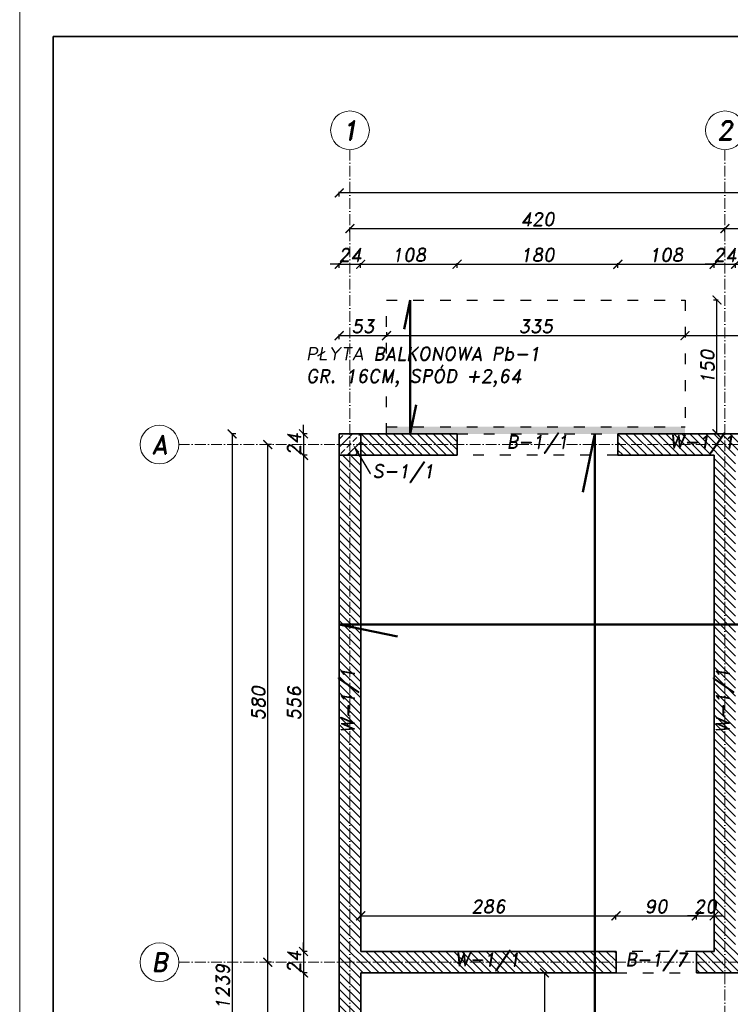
# Model space of a CAD drawing. Header units: millimetres. Extents: x 300938 to 312016, y 11971 to 20881.
# Tile 11 of 239: x 300938 to 301734, y 15304 to 16407. Entities that reach past the tile are written whole.
import ezdxf
from ezdxf import colors
from ezdxf.entities.mleader import LeaderData, LeaderLine
from ezdxf.math import Vec2, Vec3

# ---------------------------------------------------------------- set-up
doc = ezdxf.new("R2010")
doc.units = ezdxf.units.MM
doc.linetypes.add('ACAD_ISO03W100', pattern=[30, 12, -18])
doc.linetypes.add('ACAD_ISO10W100', pattern=[18, 12, -3, 0, -3])
for name, color, linetype, lineweight in [('konstrukcja', 3, 'Continuous', 35), ('konstrukcja wymiary', 1, 'Continuous', 13), ('kreskowanie', 253, 'Continuous', 0), ('opisy', 2, 'Continuous', 18), ('osie', 5, 'ACAD_ISO10W100', 13), ('zbrojenie', 4, 'Continuous', 50)]:
    doc.layers.add(name, color=color, linetype=linetype, lineweight=lineweight)
doc.layers.add('przerywane', color=6, linetype='ACAD_ISO03W100')
doc.styles.add('KONSTRUKCJA', font='romand.shx', dxfattribs={"oblique": 10})
doc.styles.get("Standard").update_dxf_attribs({"font": 'romand.shx', "oblique": 10})
doc.dimstyles.new('175', dxfattribs={"dimtxt": 15, "dimasz": 10, "dimexe": 1.25, "dimexo": 0.625, "dimgap": 3, "dimtad": 1, "dimdec": 0, "dimrnd": 0.5, "dimtxsty": 'KONSTRUKCJA', "dimblk": 'ARCHTICK', "dimcen": 2.5, "dimadec": 0, "dimazin": 0, "dimtfac": 1, "dimtdec": 0, "dimtix": 1, "dimtmove": 0, "dimatfit": 3, "dimfxl": 4, "dimfxlon": 1, "dimarcsym": 0})

# ---------------------------------------------------------------- blocks, each defined once
blk = doc.blocks.new('_ArchTick')
at = {"color": 0, "linetype": 'ByBlock', "lineweight": 13, "const_width": 0.15}
blk.add_lwpolyline([(-0.5, -0.5), (0.5, 0.5)], dxfattribs=at)
blk = doc.blocks.new('*D32')
at = {"layer": 'Defpoints', "color": 0, "transparency": 16777216}
for p in [(301319.6, 16132.7), (301295.6, 15942.7), (301319.6, 15942.7)]:
    blk.add_point(p, dxfattribs=at)
at = {"layer": 'konstrukcja wymiary', "color": 0, "lineweight": -2, "transparency": 16777216}
for p, q in [((301295.6, 16132.7), (301285.6, 16132.7)), ((301295.6, 16128.7), (301295.6, 16133.9)), ((301295.6, 16132.7), (301319.6, 16132.7)), ((301319.6, 16128.7), (301319.6, 16133.9)), ((301319.6, 16132.7), (301329.6, 16132.7))]:
    blk.add_line(p, q, dxfattribs=at)
at = {"layer": 'konstrukcja wymiary', "color": 0, "lineweight": -2, "transparency": 16777216, "xscale": 10, "yscale": 10, "zscale": 10}
blk.add_blockref('_ArchTick', (301295.6, 16132.7), dxfattribs=at)
at = {"layer": 'konstrukcja wymiary', "color": 0, "lineweight": -2, "transparency": 16777216, "xscale": 10, "yscale": 10, "zscale": 10, "rotation": 180}
blk.add_blockref('_ArchTick', (301319.6, 16132.7), dxfattribs=at)
at = {"layer": 'konstrukcja wymiary', "color": 0, "transparency": 16777216, "insert": (301307.6, 16143.2), "char_height": 15, "attachment_point": 5, "style": 'KONSTRUKCJA'}
blk.add_mtext('24', dxfattribs=at)
blk = doc.blocks.new('*D33')
at = {"layer": 'Defpoints', "color": 0, "transparency": 16777216}
for p in [(301427.6, 16132.7), (301319.6, 15942.7), (301427.6, 15942.7)]:
    blk.add_point(p, dxfattribs=at)
at = {"layer": 'konstrukcja wymiary', "color": 0, "lineweight": -2, "transparency": 16777216}
for p, q in [((301319.6, 16128.7), (301319.6, 16133.9)), ((301319.6, 16132.7), (301427.6, 16132.7)), ((301427.6, 16128.7), (301427.6, 16133.9))]:
    blk.add_line(p, q, dxfattribs=at)
at = {"layer": 'konstrukcja wymiary', "color": 0, "lineweight": -2, "transparency": 16777216, "xscale": 10, "yscale": 10, "zscale": 10, "rotation": 180}
blk.add_blockref('_ArchTick', (301319.6, 16132.7), dxfattribs=at)
at = {"layer": 'konstrukcja wymiary', "color": 0, "lineweight": -2, "transparency": 16777216, "xscale": 10, "yscale": 10, "zscale": 10}
blk.add_blockref('_ArchTick', (301427.6, 16132.7), dxfattribs=at)
at = {"layer": 'konstrukcja wymiary', "color": 0, "transparency": 16777216, "insert": (301373.6, 16143.2), "char_height": 15, "attachment_point": 5, "style": 'KONSTRUKCJA'}
blk.add_mtext('108', dxfattribs=at)
blk = doc.blocks.new('*D34')
at = {"layer": 'Defpoints', "color": 0, "transparency": 16777216}
for p in [(301607.6, 16132.7), (301427.6, 15942.7), (301607.6, 15942.7)]:
    blk.add_point(p, dxfattribs=at)
at = {"layer": 'konstrukcja wymiary', "color": 0, "lineweight": -2, "transparency": 16777216}
for p, q in [((301427.6, 16128.7), (301427.6, 16133.9)), ((301427.6, 16132.7), (301607.6, 16132.7)), ((301607.6, 16128.7), (301607.6, 16133.9))]:
    blk.add_line(p, q, dxfattribs=at)
at = {"layer": 'konstrukcja wymiary', "color": 0, "lineweight": -2, "transparency": 16777216, "xscale": 10, "yscale": 10, "zscale": 10, "rotation": 180}
blk.add_blockref('_ArchTick', (301427.6, 16132.7), dxfattribs=at)
at = {"layer": 'konstrukcja wymiary', "color": 0, "lineweight": -2, "transparency": 16777216, "xscale": 10, "yscale": 10, "zscale": 10}
blk.add_blockref('_ArchTick', (301607.6, 16132.7), dxfattribs=at)
at = {"layer": 'konstrukcja wymiary', "color": 0, "transparency": 16777216, "insert": (301517.6, 16143.2), "char_height": 15, "attachment_point": 5, "style": 'KONSTRUKCJA'}
blk.add_mtext('180', dxfattribs=at)
blk = doc.blocks.new('*D35')
at = {"layer": 'Defpoints', "color": 0, "transparency": 16777216}
for p in [(301715.6, 16132.7), (301607.6, 15942.7), (301715.6, 15918.7)]:
    blk.add_point(p, dxfattribs=at)
at = {"layer": 'konstrukcja wymiary', "color": 0, "lineweight": -2, "transparency": 16777216}
for p, q in [((301607.6, 16128.7), (301607.6, 16133.9)), ((301607.6, 16132.7), (301715.6, 16132.7)), ((301715.6, 16128.7), (301715.6, 16133.9))]:
    blk.add_line(p, q, dxfattribs=at)
at = {"layer": 'konstrukcja wymiary', "color": 0, "lineweight": -2, "transparency": 16777216, "xscale": 10, "yscale": 10, "zscale": 10, "rotation": 180}
blk.add_blockref('_ArchTick', (301607.6, 16132.7), dxfattribs=at)
at = {"layer": 'konstrukcja wymiary', "color": 0, "lineweight": -2, "transparency": 16777216, "xscale": 10, "yscale": 10, "zscale": 10}
blk.add_blockref('_ArchTick', (301715.6, 16132.7), dxfattribs=at)
at = {"layer": 'konstrukcja wymiary', "color": 0, "transparency": 16777216, "insert": (301661.6, 16143.2), "char_height": 15, "attachment_point": 5, "style": 'KONSTRUKCJA'}
blk.add_mtext('108', dxfattribs=at)
blk = doc.blocks.new('*D36')
at = {"layer": 'Defpoints', "color": 0, "transparency": 16777216}
for p in [(301739.6, 16132.7), (301715.6, 15918.7), (301739.6, 15918.7)]:
    blk.add_point(p, dxfattribs=at)
at = {"layer": 'konstrukcja wymiary', "color": 0, "lineweight": -2, "transparency": 16777216}
for p, q in [((301715.6, 16132.7), (301705.6, 16132.7)), ((301715.6, 16128.7), (301715.6, 16133.9)), ((301715.6, 16132.7), (301739.6, 16132.7)), ((301739.6, 16128.7), (301739.6, 16133.9)), ((301739.6, 16132.7), (301749.6, 16132.7))]:
    blk.add_line(p, q, dxfattribs=at)
at = {"layer": 'konstrukcja wymiary', "color": 0, "lineweight": -2, "transparency": 16777216, "xscale": 10, "yscale": 10, "zscale": 10}
blk.add_blockref('_ArchTick', (301715.6, 16132.7), dxfattribs=at)
at = {"layer": 'konstrukcja wymiary', "color": 0, "lineweight": -2, "transparency": 16777216, "xscale": 10, "yscale": 10, "zscale": 10, "rotation": 180}
blk.add_blockref('_ArchTick', (301739.6, 16132.7), dxfattribs=at)
at = {"layer": 'konstrukcja wymiary', "color": 0, "transparency": 16777216, "insert": (301727.6, 16143.2), "char_height": 15, "attachment_point": 5, "style": 'KONSTRUKCJA'}
blk.add_mtext('24', dxfattribs=at)
blk = doc.blocks.new('*D51')
at = {"layer": 'Defpoints', "color": 0, "transparency": 16777216}
for p in [(301727.6, 16172.7), (301307.6, 15942.7), (301727.6, 15942.7)]:
    blk.add_point(p, dxfattribs=at)
at = {"layer": 'konstrukcja wymiary', "color": 0, "lineweight": -2, "transparency": 16777216}
for p, q in [((301307.6, 16168.7), (301307.6, 16173.9)), ((301727.6, 16168.7), (301727.6, 16173.9)), ((301307.6, 16172.7), (301727.6, 16172.7))]:
    blk.add_line(p, q, dxfattribs=at)
at = {"layer": 'konstrukcja wymiary', "color": 0, "lineweight": -2, "transparency": 16777216, "xscale": 10, "yscale": 10, "zscale": 10, "rotation": 180}
blk.add_blockref('_ArchTick', (301307.6, 16172.7), dxfattribs=at)
at = {"layer": 'konstrukcja wymiary', "color": 0, "lineweight": -2, "transparency": 16777216, "xscale": 10, "yscale": 10, "zscale": 10}
blk.add_blockref('_ArchTick', (301727.6, 16172.7), dxfattribs=at)
at = {"layer": 'konstrukcja wymiary', "color": 0, "transparency": 16777216, "insert": (301517.6, 16183.2), "char_height": 15, "attachment_point": 5, "style": 'KONSTRUKCJA'}
blk.add_mtext('420', dxfattribs=at)
blk = doc.blocks.new('*D52')
at = {"layer": 'Defpoints', "color": 0, "transparency": 16777216}
for p in [(301927.6, 16172.7), (301727.6, 15942.7), (301927.6, 15942.7)]:
    blk.add_point(p, dxfattribs=at)
at = {"layer": 'konstrukcja wymiary', "color": 0, "lineweight": -2, "transparency": 16777216}
for p, q in [((301727.6, 16168.7), (301727.6, 16173.9)), ((301927.6, 16168.7), (301927.6, 16173.9)), ((301727.6, 16172.7), (301927.6, 16172.7))]:
    blk.add_line(p, q, dxfattribs=at)
at = {"layer": 'konstrukcja wymiary', "color": 0, "lineweight": -2, "transparency": 16777216, "xscale": 10, "yscale": 10, "zscale": 10, "rotation": 180}
blk.add_blockref('_ArchTick', (301727.6, 16172.7), dxfattribs=at)
at = {"layer": 'konstrukcja wymiary', "color": 0, "lineweight": -2, "transparency": 16777216, "xscale": 10, "yscale": 10, "zscale": 10}
blk.add_blockref('_ArchTick', (301927.6, 16172.7), dxfattribs=at)
at = {"layer": 'konstrukcja wymiary', "color": 0, "transparency": 16777216, "insert": (301827.6, 16183.2), "char_height": 15, "attachment_point": 5, "style": 'KONSTRUKCJA'}
blk.add_mtext('200', dxfattribs=at)
blk = doc.blocks.new('*D57')
at = {"layer": 'Defpoints', "color": 0, "transparency": 16777216}
for p in [(301295.6, 16212.7), (301295.6, 15942.7), (303079.6, 15942.7)]:
    blk.add_point(p, dxfattribs=at)
at = {"layer": 'konstrukcja wymiary', "color": 0, "lineweight": -2, "transparency": 16777216}
for p, q in [((301295.6, 16208.7), (301295.6, 16213.9)), ((303079.6, 16212.7), (301295.6, 16212.7)), ((303079.6, 16208.7), (303079.6, 16213.9))]:
    blk.add_line(p, q, dxfattribs=at)
at = {"layer": 'konstrukcja wymiary', "color": 0, "lineweight": -2, "transparency": 16777216, "xscale": 10, "yscale": 10, "zscale": 10, "rotation": 180}
blk.add_blockref('_ArchTick', (301295.6, 16212.7), dxfattribs=at)
at = {"layer": 'konstrukcja wymiary', "color": 0, "lineweight": -2, "transparency": 16777216, "xscale": 10, "yscale": 10, "zscale": 10}
blk.add_blockref('_ArchTick', (303079.6, 16212.7), dxfattribs=at)
at = {"layer": 'konstrukcja wymiary', "color": 0, "transparency": 16777216, "insert": (302187.6, 16223.2), "char_height": 15, "attachment_point": 5, "style": 'KONSTRUKCJA'}
blk.add_mtext('1784', dxfattribs=at)
blk = doc.blocks.new('*D58')
at = {"layer": 'Defpoints', "color": 0, "transparency": 16777216}
for p in [(301295.6, 15942.7), (301255.6, 15918.7), (301295.6, 15918.7)]:
    blk.add_point(p, dxfattribs=at)
at = {"layer": 'konstrukcja wymiary', "color": 0, "lineweight": -2, "transparency": 16777216}
for p, q in [((301259.6, 15942.7), (301254.4, 15942.7)), ((301255.6, 15942.7), (301255.6, 15952.7)), ((301255.6, 15942.7), (301255.6, 15918.7)), ((301259.6, 15918.7), (301254.4, 15918.7)), ((301255.6, 15918.7), (301255.6, 15908.7))]:
    blk.add_line(p, q, dxfattribs=at)
at = {"layer": 'konstrukcja wymiary', "color": 0, "lineweight": -2, "transparency": 16777216, "xscale": 10, "yscale": 10, "zscale": 10}
for p, rotation in [((301255.6, 15942.7), 270), ((301255.6, 15918.7), 90)]:
    blk.add_blockref('_ArchTick', p, dxfattribs=dict(at, rotation=rotation))
at = {"layer": 'konstrukcja wymiary', "color": 0, "transparency": 16777216, "insert": (301245.1, 15930.7), "char_height": 15, "attachment_point": 5, "rotation": 90, "style": 'KONSTRUKCJA'}
blk.add_mtext('24', dxfattribs=at)
blk = doc.blocks.new('*D59')
at = {"layer": 'Defpoints', "color": 0, "transparency": 16777216}
for p in [(301295.6, 15918.7), (301255.6, 15362.7), (301319.6, 15362.7)]:
    blk.add_point(p, dxfattribs=at)
at = {"layer": 'konstrukcja wymiary', "color": 0, "lineweight": -2, "transparency": 16777216}
for p, q in [((301259.6, 15918.7), (301254.4, 15918.7)), ((301255.6, 15918.7), (301255.6, 15362.7)), ((301259.6, 15362.7), (301254.4, 15362.7))]:
    blk.add_line(p, q, dxfattribs=at)
at = {"layer": 'konstrukcja wymiary', "color": 0, "lineweight": -2, "transparency": 16777216, "xscale": 10, "yscale": 10, "zscale": 10}
for p, rotation in [((301255.6, 15918.7), 90), ((301255.6, 15362.7), 270)]:
    blk.add_blockref('_ArchTick', p, dxfattribs=dict(at, rotation=rotation))
at = {"layer": 'konstrukcja wymiary', "color": 0, "transparency": 16777216, "insert": (301245.1, 15640.7), "char_height": 15, "attachment_point": 5, "rotation": 90, "style": 'KONSTRUKCJA'}
blk.add_mtext('556', dxfattribs=at)
blk = doc.blocks.new('*D60')
at = {"layer": 'Defpoints', "color": 0, "transparency": 16777216}
for p in [(301319.6, 15362.7), (301255.6, 15338.7), (301319.6, 15338.7)]:
    blk.add_point(p, dxfattribs=at)
at = {"layer": 'konstrukcja wymiary', "color": 0, "lineweight": -2, "transparency": 16777216}
for p, q in [((301255.6, 15362.7), (301255.6, 15372.7)), ((301259.6, 15362.7), (301254.4, 15362.7)), ((301255.6, 15362.7), (301255.6, 15338.7)), ((301259.6, 15338.7), (301254.4, 15338.7)), ((301255.6, 15338.7), (301255.6, 15328.7))]:
    blk.add_line(p, q, dxfattribs=at)
at = {"layer": 'konstrukcja wymiary', "color": 0, "lineweight": -2, "transparency": 16777216, "xscale": 10, "yscale": 10, "zscale": 10}
for p, rotation in [((301255.6, 15362.7), 270), ((301255.6, 15338.7), 90)]:
    blk.add_blockref('_ArchTick', p, dxfattribs=dict(at, rotation=rotation))
at = {"layer": 'konstrukcja wymiary', "color": 0, "transparency": 16777216, "insert": (301245.1, 15350.7), "char_height": 15, "attachment_point": 5, "rotation": 90, "style": 'KONSTRUKCJA'}
blk.add_mtext('24', dxfattribs=at)
blk = doc.blocks.new('*D61')
at = {"layer": 'Defpoints', "color": 0, "transparency": 16777216}
for p in [(301319.6, 15338.7), (301255.6, 15131.7), (301295.6, 15131.7)]:
    blk.add_point(p, dxfattribs=at)
at = {"layer": 'konstrukcja wymiary', "color": 0, "lineweight": -2, "transparency": 16777216}
for p, q in [((301259.6, 15338.7), (301254.4, 15338.7)), ((301255.6, 15338.7), (301255.6, 15131.7)), ((301259.6, 15131.7), (301254.4, 15131.7))]:
    blk.add_line(p, q, dxfattribs=at)
at = {"layer": 'konstrukcja wymiary', "color": 0, "lineweight": -2, "transparency": 16777216, "xscale": 10, "yscale": 10, "zscale": 10}
for p, rotation in [((301255.6, 15338.7), 90), ((301255.6, 15131.7), 270)]:
    blk.add_blockref('_ArchTick', p, dxfattribs=dict(at, rotation=rotation))
at = {"layer": 'konstrukcja wymiary', "color": 0, "transparency": 16777216, "insert": (301245.1, 15235.2), "char_height": 15, "attachment_point": 5, "rotation": 90, "style": 'KONSTRUKCJA'}
blk.add_mtext('207', dxfattribs=at)
blk = doc.blocks.new('*D66')
at = {"layer": 'Defpoints', "color": 0, "transparency": 16777216}
for p in [(301215.6, 15350.7), (301295.6, 15350.7), (301295.6, 14775.7)]:
    blk.add_point(p, dxfattribs=at)
at = {"layer": 'konstrukcja wymiary', "color": 0, "lineweight": -2, "transparency": 16777216}
for p, q in [((301219.6, 15350.7), (301214.4, 15350.7)), ((301215.6, 14775.7), (301215.6, 15350.7)), ((301219.6, 14775.7), (301214.4, 14775.7))]:
    blk.add_line(p, q, dxfattribs=at)
at = {"layer": 'konstrukcja wymiary', "color": 0, "lineweight": -2, "transparency": 16777216, "xscale": 10, "yscale": 10, "zscale": 10}
for p, rotation in [((301215.6, 15350.7), 90), ((301215.6, 14775.7), 270)]:
    blk.add_blockref('_ArchTick', p, dxfattribs=dict(at, rotation=rotation))
at = {"layer": 'konstrukcja wymiary', "color": 0, "transparency": 16777216, "insert": (301205.1, 15063.2), "char_height": 15, "attachment_point": 5, "rotation": 90, "style": 'KONSTRUKCJA'}
blk.add_mtext('575', dxfattribs=at)
blk = doc.blocks.new('*D67')
at = {"layer": 'Defpoints', "color": 0, "transparency": 16777216}
for p in [(301215.6, 15930.7), (301295.6, 15930.7), (301295.6, 15350.7)]:
    blk.add_point(p, dxfattribs=at)
at = {"layer": 'konstrukcja wymiary', "color": 0, "lineweight": -2, "transparency": 16777216}
for p, q in [((301219.6, 15930.7), (301214.4, 15930.7)), ((301215.6, 15350.7), (301215.6, 15930.7)), ((301219.6, 15350.7), (301214.4, 15350.7))]:
    blk.add_line(p, q, dxfattribs=at)
at = {"layer": 'konstrukcja wymiary', "color": 0, "lineweight": -2, "transparency": 16777216, "xscale": 10, "yscale": 10, "zscale": 10}
for p, rotation in [((301215.6, 15930.7), 90), ((301215.6, 15350.7), 270)]:
    blk.add_blockref('_ArchTick', p, dxfattribs=dict(at, rotation=rotation))
at = {"layer": 'konstrukcja wymiary', "color": 0, "transparency": 16777216, "insert": (301205.1, 15640.7), "char_height": 15, "attachment_point": 5, "rotation": 90, "style": 'KONSTRUKCJA'}
blk.add_mtext('580', dxfattribs=at)
blk = doc.blocks.new('*D68')
at = {"layer": 'Defpoints', "color": 0, "transparency": 16777216}
for p in [(301295.6, 15942.7), (301175.6, 14703.7), (301295.6, 14703.7)]:
    blk.add_point(p, dxfattribs=at)
at = {"layer": 'konstrukcja wymiary', "color": 0, "lineweight": -2, "transparency": 16777216}
for p, q in [((301179.6, 15942.7), (301174.4, 15942.7)), ((301175.6, 15942.7), (301175.6, 14703.7)), ((301179.6, 14703.7), (301174.4, 14703.7))]:
    blk.add_line(p, q, dxfattribs=at)
at = {"layer": 'konstrukcja wymiary', "color": 0, "lineweight": -2, "transparency": 16777216, "xscale": 10, "yscale": 10, "zscale": 10}
for p, rotation in [((301175.6, 15942.7), 90), ((301175.6, 14703.7), 270)]:
    blk.add_blockref('_ArchTick', p, dxfattribs=dict(at, rotation=rotation))
at = {"layer": 'konstrukcja wymiary', "color": 0, "transparency": 16777216, "insert": (301165.1, 15323.2), "char_height": 15, "attachment_point": 5, "rotation": 90, "style": 'KONSTRUKCJA'}
blk.add_mtext('1239', dxfattribs=at)
blk = doc.blocks.new('*D119')
at = {"layer": 'Defpoints', "color": 0, "transparency": 16777216}
for p in [(301682.9, 16092.7), (302020.2, 16092.7), (301682.9, 16052.7)]:
    blk.add_point(p, dxfattribs=at)
at = {"layer": 'konstrukcja wymiary', "color": 0, "lineweight": -2, "transparency": 16777216}
for p, q in [((301682.9, 16056.7), (301682.9, 16051.4)), ((302020.2, 16052.7), (301682.9, 16052.7)), ((302020.2, 16056.7), (302020.2, 16051.4))]:
    blk.add_line(p, q, dxfattribs=at)
at = {"layer": 'konstrukcja wymiary', "color": 0, "lineweight": -2, "transparency": 16777216, "xscale": 10, "yscale": 10, "zscale": 10, "rotation": 180}
blk.add_blockref('_ArchTick', (301682.9, 16052.7), dxfattribs=at)
at = {"layer": 'konstrukcja wymiary', "color": 0, "lineweight": -2, "transparency": 16777216, "xscale": 10, "yscale": 10, "zscale": 10}
blk.add_blockref('_ArchTick', (302020.2, 16052.7), dxfattribs=at)
at = {"layer": 'konstrukcja wymiary', "color": 0, "transparency": 16777216, "insert": (301851.6, 16063.2), "char_height": 15, "attachment_point": 5, "style": 'KONSTRUKCJA'}
blk.add_mtext('338', dxfattribs=at)
blk = doc.blocks.new('*D120')
at = {"layer": 'Defpoints', "color": 0, "transparency": 16777216}
for p in [(301348.5, 16092.7), (301682.9, 16092.7), (301348.5, 16052.7)]:
    blk.add_point(p, dxfattribs=at)
at = {"layer": 'konstrukcja wymiary', "color": 0, "lineweight": -2, "transparency": 16777216}
for p, q in [((301348.5, 16056.7), (301348.5, 16051.4)), ((301682.9, 16052.7), (301348.5, 16052.7)), ((301682.9, 16056.7), (301682.9, 16051.4))]:
    blk.add_line(p, q, dxfattribs=at)
at = {"layer": 'konstrukcja wymiary', "color": 0, "lineweight": -2, "transparency": 16777216, "xscale": 10, "yscale": 10, "zscale": 10, "rotation": 180}
blk.add_blockref('_ArchTick', (301348.5, 16052.7), dxfattribs=at)
at = {"layer": 'konstrukcja wymiary', "color": 0, "lineweight": -2, "transparency": 16777216, "xscale": 10, "yscale": 10, "zscale": 10}
blk.add_blockref('_ArchTick', (301682.9, 16052.7), dxfattribs=at)
at = {"layer": 'konstrukcja wymiary', "color": 0, "transparency": 16777216, "insert": (301515.7, 16063.2), "char_height": 15, "attachment_point": 5, "style": 'KONSTRUKCJA'}
blk.add_mtext('335', dxfattribs=at)
blk = doc.blocks.new('*D121')
at = {"layer": 'Defpoints', "color": 0, "transparency": 16777216}
for p in [(301348.5, 16092.7), (301295.6, 16052.7), (301295.6, 15942.7)]:
    blk.add_point(p, dxfattribs=at)
at = {"layer": 'konstrukcja wymiary', "color": 0, "lineweight": -2, "transparency": 16777216}
for p, q in [((301295.6, 16048.7), (301295.6, 16053.9)), ((301348.5, 16052.7), (301295.6, 16052.7)), ((301348.5, 16056.7), (301348.5, 16051.4))]:
    blk.add_line(p, q, dxfattribs=at)
at = {"layer": 'konstrukcja wymiary', "color": 0, "lineweight": -2, "transparency": 16777216, "xscale": 10, "yscale": 10, "zscale": 10, "rotation": 180}
blk.add_blockref('_ArchTick', (301295.6, 16052.7), dxfattribs=at)
at = {"layer": 'konstrukcja wymiary', "color": 0, "lineweight": -2, "transparency": 16777216, "xscale": 10, "yscale": 10, "zscale": 10}
blk.add_blockref('_ArchTick', (301348.5, 16052.7), dxfattribs=at)
at = {"layer": 'konstrukcja wymiary', "color": 0, "transparency": 16777216, "insert": (301322.1, 16063.2), "char_height": 15, "attachment_point": 5, "style": 'KONSTRUKCJA'}
blk.add_mtext('53', dxfattribs=at)
blk = doc.blocks.new('*D122')
at = {"layer": 'Defpoints', "color": 0, "transparency": 16777216}
for p in [(301682.9, 16092.7), (301718.7, 16092.7), (301682.9, 15942.7)]:
    blk.add_point(p, dxfattribs=at)
at = {"layer": 'konstrukcja wymiary', "color": 0, "lineweight": -2, "transparency": 16777216}
for p, q in [((301714.7, 16092.7), (301719.9, 16092.7)), ((301718.7, 15942.7), (301718.7, 16092.7)), ((301714.7, 15942.7), (301719.9, 15942.7))]:
    blk.add_line(p, q, dxfattribs=at)
at = {"layer": 'konstrukcja wymiary', "color": 0, "lineweight": -2, "transparency": 16777216, "xscale": 10, "yscale": 10, "zscale": 10}
for p, rotation in [((301718.7, 16092.7), 90), ((301718.7, 15942.7), 270)]:
    blk.add_blockref('_ArchTick', p, dxfattribs=dict(at, rotation=rotation))
at = {"layer": 'konstrukcja wymiary', "color": 0, "transparency": 16777216, "insert": (301708.2, 16017.7), "char_height": 15, "attachment_point": 5, "rotation": 90, "style": 'KONSTRUKCJA'}
blk.add_mtext('150', dxfattribs=at)
blk = doc.blocks.new('*D125')
at = {"layer": 'Defpoints', "color": 0, "transparency": 16777216}
for p in [(301605.6, 15402.7), (301319.6, 15362.7), (301605.6, 15362.7)]:
    blk.add_point(p, dxfattribs=at)
at = {"layer": 'konstrukcja wymiary', "color": 0, "lineweight": -2, "transparency": 16777216}
for p, q in [((301319.6, 15398.7), (301319.6, 15403.9)), ((301319.6, 15402.7), (301605.6, 15402.7)), ((301605.6, 15398.7), (301605.6, 15403.9))]:
    blk.add_line(p, q, dxfattribs=at)
at = {"layer": 'konstrukcja wymiary', "color": 0, "lineweight": -2, "transparency": 16777216, "xscale": 10, "yscale": 10, "zscale": 10, "rotation": 180}
blk.add_blockref('_ArchTick', (301319.6, 15402.7), dxfattribs=at)
at = {"layer": 'konstrukcja wymiary', "color": 0, "lineweight": -2, "transparency": 16777216, "xscale": 10, "yscale": 10, "zscale": 10}
blk.add_blockref('_ArchTick', (301605.6, 15402.7), dxfattribs=at)
at = {"layer": 'konstrukcja wymiary', "color": 0, "transparency": 16777216, "insert": (301462.6, 15413.2), "char_height": 15, "attachment_point": 5, "style": 'KONSTRUKCJA'}
blk.add_mtext('286', dxfattribs=at)
blk = doc.blocks.new('*D126')
at = {"layer": 'Defpoints', "color": 0, "transparency": 16777216}
for p in [(301695.6, 15402.7), (301605.6, 15362.7), (301695.6, 15362.7)]:
    blk.add_point(p, dxfattribs=at)
at = {"layer": 'konstrukcja wymiary', "color": 0, "lineweight": -2, "transparency": 16777216}
for p, q in [((301605.6, 15398.7), (301605.6, 15403.9)), ((301605.6, 15402.7), (301695.6, 15402.7)), ((301695.6, 15398.7), (301695.6, 15403.9))]:
    blk.add_line(p, q, dxfattribs=at)
at = {"layer": 'konstrukcja wymiary', "color": 0, "lineweight": -2, "transparency": 16777216, "xscale": 10, "yscale": 10, "zscale": 10, "rotation": 180}
blk.add_blockref('_ArchTick', (301605.6, 15402.7), dxfattribs=at)
at = {"layer": 'konstrukcja wymiary', "color": 0, "lineweight": -2, "transparency": 16777216, "xscale": 10, "yscale": 10, "zscale": 10}
blk.add_blockref('_ArchTick', (301695.6, 15402.7), dxfattribs=at)
at = {"layer": 'konstrukcja wymiary', "color": 0, "transparency": 16777216, "insert": (301650.6, 15413.2), "char_height": 15, "attachment_point": 5, "style": 'KONSTRUKCJA'}
blk.add_mtext('90', dxfattribs=at)
blk = doc.blocks.new('*D127')
at = {"layer": 'Defpoints', "color": 0, "transparency": 16777216}
for p in [(301715.6, 15402.7), (301695.6, 15362.7), (301715.6, 15362.7)]:
    blk.add_point(p, dxfattribs=at)
at = {"layer": 'konstrukcja wymiary', "color": 0, "lineweight": -2, "transparency": 16777216}
for p, q in [((301695.6, 15402.7), (301685.6, 15402.7)), ((301695.6, 15398.7), (301695.6, 15403.9)), ((301695.6, 15402.7), (301715.6, 15402.7)), ((301715.6, 15398.7), (301715.6, 15403.9)), ((301715.6, 15402.7), (301725.6, 15402.7))]:
    blk.add_line(p, q, dxfattribs=at)
at = {"layer": 'konstrukcja wymiary', "color": 0, "lineweight": -2, "transparency": 16777216, "xscale": 10, "yscale": 10, "zscale": 10}
blk.add_blockref('_ArchTick', (301695.6, 15402.7), dxfattribs=at)
at = {"layer": 'konstrukcja wymiary', "color": 0, "lineweight": -2, "transparency": 16777216, "xscale": 10, "yscale": 10, "zscale": 10, "rotation": 180}
blk.add_blockref('_ArchTick', (301715.6, 15402.7), dxfattribs=at)
at = {"layer": 'konstrukcja wymiary', "color": 0, "transparency": 16777216, "insert": (301705.6, 15413.2), "char_height": 15, "attachment_point": 5, "style": 'KONSTRUKCJA'}
blk.add_mtext('20', dxfattribs=at)
blk = doc.blocks.new('*D153')
at = {"layer": 'Defpoints', "color": 0, "transparency": 16777216}
for p in [(301319.6, 15338.7), (301483.6, 15044.7), (301525.4, 15044.7)]:
    blk.add_point(p, dxfattribs=at)
at = {"layer": 'konstrukcja wymiary', "color": 0, "lineweight": -2, "transparency": 16777216}
for p, q in [((301521.4, 15338.7), (301526.7, 15338.7)), ((301525.4, 15338.7), (301525.4, 15044.7)), ((301521.4, 15044.7), (301526.7, 15044.7))]:
    blk.add_line(p, q, dxfattribs=at)
at = {"layer": 'konstrukcja wymiary', "color": 0, "lineweight": -2, "transparency": 16777216, "xscale": 10, "yscale": 10, "zscale": 10}
for p, rotation in [((301525.4, 15338.7), 90), ((301525.4, 15044.7), 270)]:
    blk.add_blockref('_ArchTick', p, dxfattribs=dict(at, rotation=rotation))
at = {"layer": 'konstrukcja wymiary', "color": 0, "transparency": 16777216, "insert": (301514.9, 15191.7), "char_height": 15, "attachment_point": 5, "rotation": 90, "style": 'KONSTRUKCJA'}
blk.add_mtext('294', dxfattribs=at)

msp = doc.modelspace()

# ---------------------------------------------------------------- hatches: boundary and pattern name
at = {"layer": 'kreskowanie'}
h = msp.add_hatch(dxfattribs=at)
h.set_pattern_fill('ANSI31', color=256, scale=2, angle=90, style=0)
h.set_pattern_definition([(135, (4989.276, 2804.839), (-4.49012806, -4.49012806), [])])
h.paths.add_polyline_path([(301427.638, 15942.682), (301319.638, 15942.682), (301319.638, 15918.682), (301427.638, 15918.682)])
h.paths.add_polyline_path([(301812.638, 15942.682), (301607.638, 15942.682), (301607.638, 15918.682), (301715.638, 15918.682), (301715.638, 15362.682), (301695.638, 15362.682), (301695.638, 15338.682), (301915.638, 15338.682), (301915.638, 15318.682), (301939.638, 15318.682), (301939.638, 15338.682), (302064.638, 15338.682), (302064.638, 15362.682), (301739.638, 15362.682), (301739.638, 15918.682), (301812.638, 15918.682)])
h.paths.add_polyline_path([(302137.638, 15942.682), (301972.638, 15942.682), (301972.638, 15918.682), (302137.638, 15918.682), (302137.638, 15918.682)])
h.paths.add_polyline_path([(302402.638, 15942.682), (302237.638, 15942.682), (302237.638, 15918.682), (302335.638, 15918.682), (302335.638, 15644.782), (302359.638, 15644.782), (302359.638, 15918.682), (302402.638, 15918.682)])
h.paths.add_polyline_path([(302767.638, 15942.682), (302562.638, 15942.682), (302562.638, 15918.682), (302635.638, 15918.682), (302635.638, 15362.682), (302615.638, 15362.682), (302615.638, 15338.682), (302679.638, 15338.682), (302679.638, 15362.682), (302659.638, 15362.682), (302659.638, 15918.682), (302767.638, 15918.682)])
h.paths.add_polyline_path([(303055.638, 15942.682), (302947.638, 15942.682), (302947.638, 15918.682), (303055.638, 15918.682)])
h.paths.add_polyline_path([(301605.638, 15362.682), (301319.638, 15362.682), (301319.638, 15918.682), (301295.638, 15918.682), (301295.638, 15131.682), (301319.638, 15131.697), (301319.638, 15338.682), (301605.638, 15338.682)])
h.paths.add_polyline_path([(302525.638, 15362.682), (302419.638, 15362.682), (302419.638, 15644.782), (302359.638, 15644.782), (302359.638, 15620.782), (302395.638, 15620.782), (302395.638, 15362.682), (302164.638, 15362.682), (302164.638, 15338.682), (302435.638, 15338.682), (302435.638, 15323.682), (302459.638, 15323.682), (302459.638, 15338.682), (302525.638, 15338.682)])
h.paths.add_polyline_path([(303079.638, 15918.682), (303055.638, 15918.682), (303055.638, 15362.682), (302769.638, 15362.682), (302769.638, 15338.682), (303055.754, 15338.682), (303055.754, 15131.682), (303079.638, 15131.682)])
h.paths.add_polyline_path([(302830.638, 14727.682), (302672.638, 14727.682), (302672.638, 14703.682), (302830.638, 14703.682)])
h.paths.add_polyline_path([(303055.638, 14727.682), (302980.638, 14727.682), (302980.638, 14703.682), (303055.638, 14703.682)])
h.paths.add_polyline_path([(303079.638, 15076.682), (303055.754, 15076.682), (303055.638, 14727.682), (303079.638, 14727.682)])
h.paths.add_polyline_path([(302522.638, 14727.682), (302459.638, 14727.682), (302459.638, 14703.682), (302522.638, 14703.682)])
h.paths.add_polyline_path([(302459.638, 14847.682), (302435.638, 14847.682), (302435.638, 14787.682), (302399.638, 14787.682), (302399.638, 14763.682), (302435.638, 14763.682), (302435.638, 14727.682), (302459.638, 14727.682)])
h.paths.add_polyline_path([(302459.638, 15223.682), (302435.638, 15223.682), (302435.638, 15171.682), (302397.638, 15171.682), (302397.638, 15147.682), (302435.638, 15147.682), (302435.638, 14957.682), (302459.638, 14957.682)])
h.paths.add_polyline_path([(302245.638, 14787.682), (301939.638, 14787.682), (301939.638, 15218.682), (301915.638, 15218.682), (301915.638, 14727.682), (301939.638, 14727.682), (301939.638, 14763.682), (302245.638, 14763.682)])
h.paths.add_polyline_path([(301915.638, 14727.682), (301852.638, 14727.682), (301852.638, 14703.682), (301915.638, 14703.682)])
h.paths.add_polyline_path([(301702.638, 14727.682), (301544.638, 14727.682), (301544.638, 14703.682), (301702.638, 14703.682)])
h.paths.add_polyline_path([(301394.638, 14727.682), (301319.638, 14727.682), (301319.638, 14703.682), (301394.638, 14703.682)])
h.paths.add_polyline_path([(301319.638, 15076.697), (301295.638, 15076.697), (301295.638, 14727.682), (301319.638, 14727.682)])
h = msp.add_hatch(dxfattribs=at)
h.set_pattern_fill('ANSI33', color=256, scale=2, style=0)
h.set_pattern_definition([(45, (4989.276, 2804.839), (-8.9802561, 8.9802561), []), (45, (4998.256, 2804.839), (-8.9802561, 8.9802561), [6.35, -3.175])])
h.paths.add_polyline_path([(301319.638, 15918.682), (301295.638, 15918.682), (301295.638, 15942.682), (301319.638, 15942.682)])
h = msp.add_hatch(dxfattribs=at)
h.set_pattern_fill('HONEY', color=256)
h.set_pattern_definition([(0, (-5342.802, 651.4579), (4.7625, 2.749630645), [3.175, -6.35]), (120, (-5342.802, 651.4579), (-4.76249999, 2.749630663), [3.175, -6.35]), (60, (-5342.802, 651.4579), (1e-08, 5.499261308), [-6.35, 3.175])])
h.paths.add_polyline_path([(301558.859, 15942.682), (301682.924, 15942.682), (301682.924, 15950.682), (301558.859, 15950.682)])
h.paths.add_polyline_path([(301376.391, 15942.682), (301558.859, 15942.682), (301558.859, 15950.682), (301376.391, 15950.682)])
h.paths.add_polyline_path([(301376.391, 15942.682), (301376.391, 15950.682), (301348.524, 15950.682), (301348.524, 15942.682)])

# ---------------------------------------------------------------- linework, layer by layer
at = {"layer": 'konstrukcja'}
for p, q in [((301427.638, 15942.682), (301295.638, 15942.682)), ((301295.638, 15942.682), (301295.638, 15131.682)), ((301427.638, 15918.682), (301427.638, 15942.682)), ((301607.638, 15942.682), (301607.638, 15918.682)), ((301812.638, 15942.682), (301607.638, 15942.682)), ((301319.638, 15362.682), (301319.638, 15918.682)), ((301319.638, 15918.682), (301427.638, 15918.682)), ((301607.638, 15918.682), (301715.638, 15918.682)), ((301715.638, 15918.682), (301715.638, 15362.682)), ((301605.638, 15362.682), (301319.638, 15362.682)), ((301605.638, 15338.682), (301605.638, 15362.682)), ((301715.638, 15362.682), (301695.638, 15362.682)), ((301695.638, 15362.682), (301695.638, 15338.682)), ((301319.638, 15131.697), (301319.638, 15338.682)), ((301319.638, 15338.682), (301605.638, 15338.682)), ((301695.638, 15338.682), (301915.638, 15338.682))]:
    msp.add_line(p, q, dxfattribs=at)
for points in [[(300975.184, 16388.027), (304050.184, 16388.027), (304050.184, 14235.527), (300975.184, 14235.527)], [(301319.638, 15918.682), (301295.638, 15918.682), (301295.638, 15942.682), (301319.638, 15942.682)]]:
    msp.add_lwpolyline(points, close=True, dxfattribs=at)
at = {"layer": 'konstrukcja wymiary'}
msp.add_lwpolyline([(300937.684, 16425.527), (304087.684, 16425.527), (304087.684, 14198.027), (300937.684, 14198.027)], close=True, dxfattribs=at)
at = {"layer": 'opisy'}
for centre in [(301307.638, 16282.827), (301727.638, 16282.827), (301094.221, 15930.682), (301094.221, 15350.682)]:
    msp.add_circle(centre, 21.7, dxfattribs=at)
at = {"layer": 'osie'}
for p, q in [((301307.638, 16261.127), (301307.638, 14641.947)), ((301727.638, 16261.127), (301727.638, 14641.947)), ((301115.921, 15930.682), (303144.716, 15930.682)), ((301115.921, 15350.682), (303144.716, 15350.682))]:
    msp.add_line(p, q, dxfattribs=at)
at = {"layer": 'przerywane'}
for p, q in [((301348.524, 15942.682), (301348.524, 16092.682)), ((301348.524, 16092.682), (301682.924, 16092.682)), ((301682.924, 16092.682), (301682.924, 15942.682)), ((301348.524, 15950.682), (301682.924, 15950.682)), ((301427.638, 15942.682), (301607.638, 15942.682)), ((301607.638, 15918.682), (301427.638, 15918.682)), ((301695.638, 15362.682), (301605.638, 15362.682)), ((301605.638, 15338.682), (301695.638, 15338.682))]:
    msp.add_line(p, q, dxfattribs=at)
at = {"layer": 'zbrojenie'}
for p, q in [((301375.193, 16092.682), (301368.463, 16060.05)), ((301375.193, 15942.682), (301375.193, 16092.682)), ((301381.924, 15975.313), (301375.193, 15942.682)), ((301581.989, 15942.682), (301568.528, 15877.419)), ((301581.989, 14703.682), (301581.989, 15942.682)), ((303079.638, 15729.019), (301295.638, 15729.019)), ((301295.638, 15729.019), (301360.901, 15715.558))]:
    msp.add_line(p, q, dxfattribs=at)

# ---------------------------------------------------------------- texts
at = {"layer": 'opisy', "char_height": 21, "width": 6.92519, "attachment_point": 5}
for s, insert in [('1', (301307.638, 16282.827)), ('2', (301727.638, 16282.827)), ('A', (301094.221, 15930.682)), ('B', (301094.221, 15350.682))]:
    msp.add_mtext(s, dxfattribs=dict(at, insert=insert))
at = {"layer": 'opisy', "char_height": 15, "attachment_point": 5}
for s, insert in [('\\pxql;PŁYTA BALKONOWA Pb-1\\PGR. 16CM, SPÓD +2,64', (301389.6, 16017.682)), ('B-1/1', (301517.638, 15931.182)), ('W-1/1', (301701.717, 15931.182)), ('W-1/1', (301461.301, 15351.182)), ('B-1/7', (301650.638, 15351.182))]:
    msp.add_mtext(s, dxfattribs=dict(at, insert=insert))
at = {"layer": 'opisy', "char_height": 15, "attachment_point": 5, "rotation": 90}
for insert in [(301307.638, 15643.656), (301727.638, 15643.656)]:
    msp.add_mtext('W-1/1', dxfattribs=dict(at, insert=insert))

# ---------------------------------------------------------------- dimensions: what is measured, and where the dimension line sits
at = {"layer": 'konstrukcja wymiary'}
for base, p1, p2, picture, middle in [((301295.638, 16212.682), (303079.638, 15942.682), (301295.638, 15942.682), '*D57', (302187.638, 16223.182)), ((301727.638, 16172.682), (301307.638, 15942.682), (301727.638, 15942.682), '*D51', (301517.638, 16183.182)), ((301319.638, 16132.682), (301295.638, 15942.682), (301319.638, 15942.682), '*D32', (301307.638, 16143.182)), ((301605.638, 15402.682), (301319.638, 15362.682), (301605.638, 15362.682), '*D125', (301462.638, 15413.182))]:
    dim = msp.add_linear_dim(base=base, p1=p1, p2=p2, dimstyle='175', dxfattribs=at)
    dim.commit()
    dim.dimension.update_dxf_attribs({"geometry": picture, "text_midpoint": middle})
for base, p1, p2, picture, middle in [((301927.638, 16172.682), (301727.638, 15942.682), (301927.638, 15942.682), '*D52', (301827.638, 16183.182)), ((301427.638, 16132.682), (301319.638, 15942.682), (301427.638, 15942.682), '*D33', (301373.638, 16143.182)), ((301607.638, 16132.682), (301427.638, 15942.682), (301607.638, 15942.682), '*D34', (301517.638, 16143.182)), ((301715.638, 16132.682), (301607.638, 15942.682), (301715.638, 15918.682), '*D35', (301661.638, 16143.182)), ((301739.638, 16132.682), (301715.638, 15918.682), (301739.638, 15918.682), '*D36', (301727.638, 16143.182)), ((301295.638, 16052.682), (301348.524, 16092.682), (301295.638, 15942.682), '*D121', (301322.081, 16063.182)), ((301348.524, 16052.682), (301682.924, 16092.682), (301348.524, 16092.682), '*D120', (301515.724, 16063.182)), ((301682.924, 16052.682), (302020.238, 16092.682), (301682.924, 16092.682), '*D119', (301851.581, 16063.182)), ((301695.638, 15402.682), (301605.638, 15362.682), (301695.638, 15362.682), '*D126', (301650.638, 15413.182)), ((301715.638, 15402.682), (301695.638, 15362.682), (301715.638, 15362.682), '*D127', (301705.638, 15413.182))]:
    dim = msp.add_linear_dim(base=base, p1=p1, p2=p2, dimstyle='175', override={"dimtmove": 1}, dxfattribs=at)
    dim.commit()
    dim.dimension.update_dxf_attribs({"geometry": picture, "text_midpoint": middle})
for base, p1, p2, picture, middle in [((301718.695, 16092.682), (301682.924, 15942.682), (301682.924, 16092.682), '*D122', (301708.195, 16017.682)), ((301215.638, 15930.682), (301295.638, 15350.682), (301295.638, 15930.682), '*D67', (301205.138, 15640.682)), ((301255.638, 15362.682), (301295.638, 15918.682), (301319.638, 15362.682), '*D59', (301245.138, 15640.682)), ((301255.638, 15338.682), (301319.638, 15362.682), (301319.638, 15338.682), '*D60', (301245.138, 15350.682)), ((301215.638, 15350.682), (301295.638, 14775.682), (301295.638, 15350.682), '*D66', (301205.138, 15063.182)), ((301255.638, 15131.682), (301319.638, 15338.682), (301295.638, 15131.682), '*D61', (301245.138, 15235.182))]:
    dim = msp.add_linear_dim(base=base, p1=p1, p2=p2, angle=90, dimstyle='175', override={"dimtmove": 1}, dxfattribs=at)
    dim.commit()
    dim.dimension.update_dxf_attribs({"geometry": picture, "text_midpoint": middle})
for base, p1, p2, picture, middle in [((301175.638, 14703.682), (301295.638, 15942.682), (301295.638, 14703.682), '*D68', (301165.138, 15323.182)), ((301255.638, 15918.682), (301295.638, 15942.682), (301295.638, 15918.682), '*D58', (301245.138, 15930.682)), ((301525.421, 15044.682), (301319.638, 15338.682), (301483.638, 15044.682), '*D153', (301514.921, 15191.682))]:
    dim = msp.add_linear_dim(base=base, p1=p1, p2=p2, angle=90, dimstyle='175', dxfattribs=at)
    dim.commit()
    dim.dimension.update_dxf_attribs({"geometry": picture, "text_midpoint": middle})

# ---------------------------------------------------------------- leaders
at = {"layer": 'opisy'}
ml = msp.add_multileader_mtext('Standard', dxfattribs=at)
ml.set_content('S-1/1', color=256, style='KONSTRUKCJA')
ml.set_leader_properties()
ml.build(insert=Vec2(0, 0))
ml.multileader.update_dxf_attribs({"dogleg_length": 0.36, "arrow_head_size": 10})
ctx = ml.context
ctx.base_point, ctx.char_height, ctx.arrow_head_size, ctx.landing_gap_size, ctx.plane_origin = Vec3(301330.685, 15898.366), 15, 10, 1.98, Vec3(301393.936, 15909.763)
notes = []
notes.append((ctx, [(0, (1, 1, 0), (301330.325, 15898.366), (1, 0), 0.36, [(0, [(301311.052, 15930.682)], 0, [])])]))
ctx.mtext.insert, ctx.mtext.flow_direction = Vec3(301332.665, 15908.366), 5
for ctx, leaders in notes:
    for number, flags, end, landing, length, lines in leaders:
        leader = LeaderData()
        leader.index, (leader.has_last_leader_line, leader.has_dogleg_vector, leader.attachment_direction) = number, flags
        leader.last_leader_point, leader.dogleg_vector, leader.dogleg_length = Vec3(end), Vec3(landing), length
        for number, points, colour, breaks in lines:
            line = LeaderLine()
            line.index, line.vertices, line.color, line.breaks = number, Vec3.list(points), colors.encode_raw_color(colour), breaks
            leader.lines.append(line)
        ctx.leaders.append(leader)

doc.saveas('drawing.dxf')
